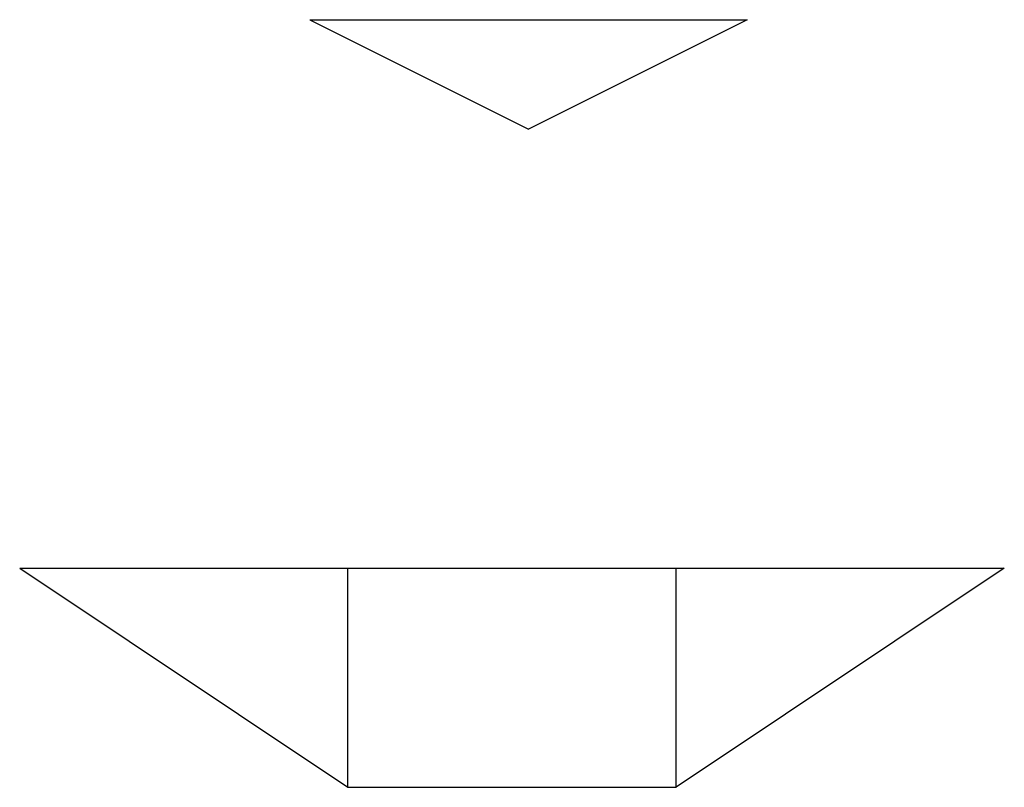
# Model space of a CAD drawing. Extents: x 100296 to 107772, y 404875 to 408930.
# Tile 92 of 98: x 104580.15 to 104584.65, y 404955.77 to 404959.28. Entities that reach past the tile are written whole.
import ezdxf

# ---------------------------------------------------------------- set-up
doc = ezdxf.new("R2010")
doc.units = 0
doc.layers.add('TDWL-GW-_', color=7, linetype='Continuous')

msp = doc.modelspace()

# ---------------------------------------------------------------- linework, layer by layer
at = {"layer": 'TDWL-GW-_'}
for points in [[(104581.4804, 404959.278), (104583.4804, 404959.278)], [(104581.4804, 404959.278), (104582.4804, 404958.778)], [(104583.4804, 404959.278), (104582.4804, 404958.778)], [(104580.1549, 404956.7728), (104581.6549, 404955.7728)], [(104580.1549, 404956.7728), (104584.6549, 404956.7728)], [(104584.6549, 404956.7728), (104583.1549, 404955.7728)], [(104581.6549, 404955.7728), (104583.1549, 404955.7728)]]:
    msp.add_lwpolyline(points, dxfattribs=at)
at = {"layer": 'TDWL-GW-_', "flags": 128}
for points in [[(104581.6549, 404955.7728), (104581.6549, 404956.7728)], [(104583.1549, 404955.7728), (104583.1549, 404956.7728)]]:
    msp.add_lwpolyline(points, dxfattribs=at)

doc.saveas('drawing.dxf')
